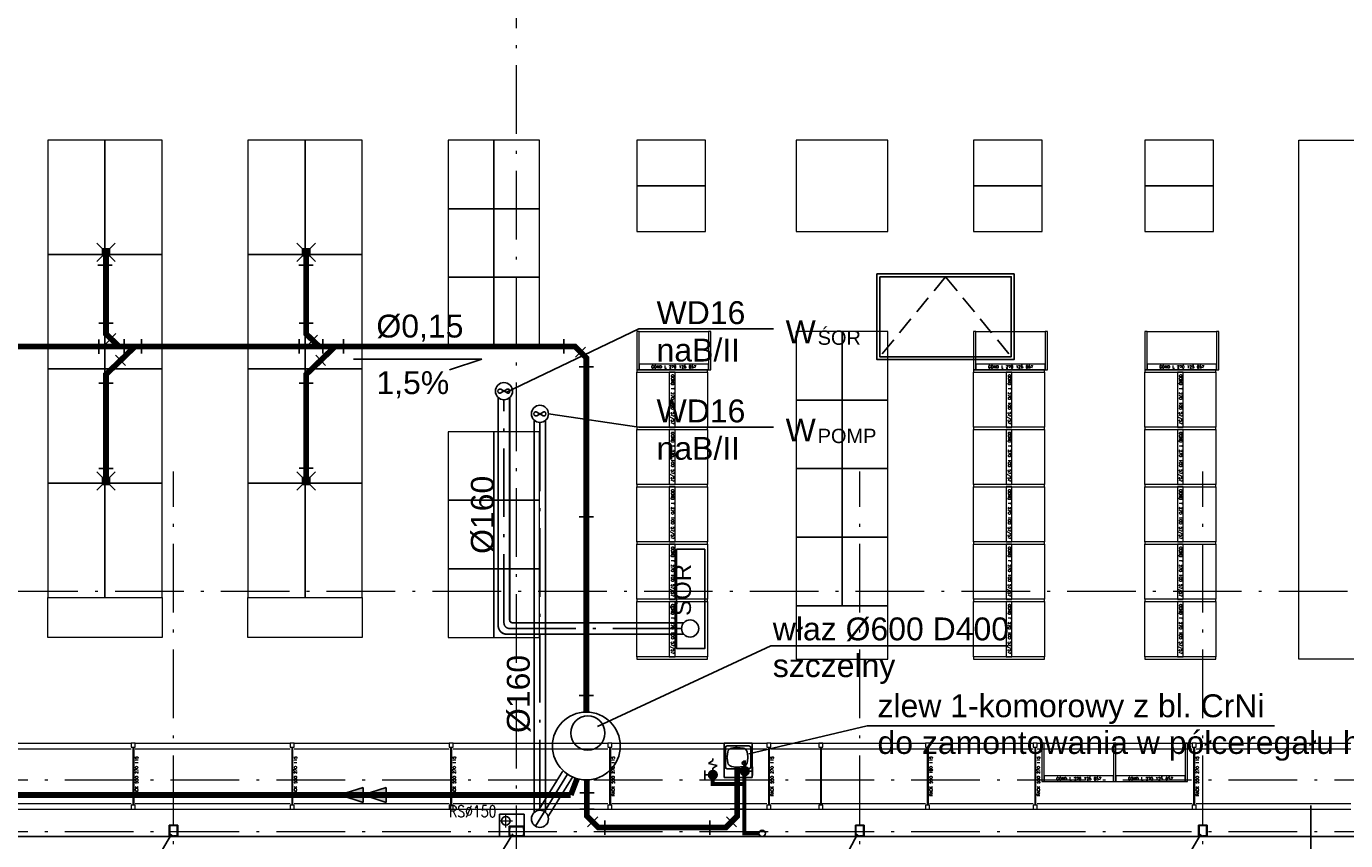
# Model space of a CAD drawing. Extents: x 153948 to 285449, y -89387 to -60195.
# Tile 30 of 108: x 256903 to 259210, y -85696 to -84272. Entities that reach past the tile are written whole.
import ezdxf
from ezdxf.enums import TextEntityAlignment as Align

# ---------------------------------------------------------------- set-up
doc = ezdxf.new("R2010")
doc.units = 0
doc.header["$LTSCALE"] = 100
doc.header["$MEASUREMENT"] = 0
doc.linetypes.add('ACAD_ISO10W100', pattern=[18.5, 12, -3, 0.5, -3])
doc.linetypes.add('HIDDEN2', pattern=[4.7625, 3.175, -1.5875])
doc.layers.get('0').update_dxf_attribs({"linetype": 'CONTINUOUS'})
for name, color, linetype in [('1', 2, 'CONTINUOUS'), ('_INST OPIS', 7, 'CONTINUOUS'), ('_INST WODA', 4, 'CONTINUOUS'), ('_PROJ KS', 33, 'CONTINUOUS'), ('A-ARM', 2, 'CONTINUOUS'), ('K-STA', 2, 'CONTINUOUS'), ('kanalizacja', 6, 'CONTINUOUS'), ('KRATKI', 33, 'CONTINUOUS'), ('R-----OP', 2, 'CONTINUOUS'), ('RYNNY', 2, 'CONTINUOUS'), ('SCIANY-GK', 11, 'CONTINUOUS'), ('TEXT', 11, 'CONTINUOUS'), ('WENTYLACJA', 41, 'CONTINUOUS'), ('ŚWIETLIK', 2, 'CONTINUOUS')]:
    doc.layers.add(name, color=color, linetype=linetype)
for name, color, linetype, lineweight in [('OSIE', 8, 'ACAD_ISO10W100', 15), ('PANELE', 3, 'CONTINUOUS', 25), ('RAK 140', 7, 'CONTINUOUS', 13), ('RS REGAŁY', 7, 'CONTINUOUS', 13)]:
    doc.layers.add(name, color=color, linetype=linetype, lineweight=lineweight)
doc.styles.add('DYBY-NORMALNY-0-8-N', font='ROMANS.SHX', dxfattribs={"width": 0.8})
doc.styles.add('instalacje', font='arial.ttf', dxfattribs={"height": 40})
doc.styles.get("Standard").update_dxf_attribs({"font": 'txt.shx'})

# ---------------------------------------------------------------- blocks, each defined once
blk = doc.blocks.new('SC260X2')
at = {"layer": '1'}
for points in [[(-13, 9), (-13, 0), (-12.4, 0), (-12.1, 7, -0.401015), (-11.1, 7.9), (11.1, 7.9, -0.401015), (12.1, 7), (12.4, 0), (13, 0), (13, 9)], [(-13, -9), (-13, 0), (-12.4, 0), (-12.1, -7, 0.401015), (-11.1, -7.9), (11.1, -7.9, 0.401015), (12.1, -7), (12.4, 0), (13, 0), (13, -9)]]:
    blk.add_lwpolyline(points, format="xyb", close=True, dxfattribs=at)
blk = doc.blocks.new('SC200X2')
at = {"layer": '1'}
for points in [[(-10, 7.5), (-10, 0), (-9.7, 0, 0.391021), (-9.1, 0.6), (-8.7, 5.6, -0.391021), (-7.6, 6.6), (7.6, 6.6, -0.391021), (8.7, 5.6), (9.1, 0.6, 0.391021), (9.7, 0), (10, 0), (10, 7.5)], [(-10, -7.5), (-10, 0), (-9.7, 0, -0.391021), (-9.1, -0.6), (-8.7, -5.6, 0.391021), (-7.6, -6.6), (7.6, -6.6, 0.391021), (8.7, -5.6), (9.1, -0.6, -0.391021), (9.7, 0), (10, 0), (10, -7.5)]]:
    blk.add_lwpolyline(points, format="xyb", close=True, dxfattribs=at)
blk = doc.blocks.new('Wpust_kr')
for p, q in [((0, 12.5), (-10, 22.5)), ((0, 0), (-10, -10)), ((0, 0), (0, 12.5)), ((0, 12.5), (12.5, 12.5)), ((0, 10), (12.5, 10)), ((0, 7.5), (12.5, 7.5)), ((0, 5), (12.5, 5)), ((0, 2.5), (12.5, 2.5)), ((12.5, 0), (0, 0)), ((12.5, 12.5), (22.5, 22.5)), ((12.5, 12.5), (12.5, 0)), ((12.5, 0), (22.5, -10))]:
    blk.add_line(p, q)
blk = doc.blocks.new('ZLEW')
at = {"layer": 'A-ARM'}
for p, q in [((0, 49.1), (0, 0)), ((60, 49.1), (0, 49.1)), ((18.5, 46.6), (52.5, 46.6)), ((60, 0), (60, 49.1)), ((15.5, 43.6), (15.5, 5.5)), ((18.3, 29), (19.5, 36.1)), ((19.5, 15.3), (18.3, 26.1)), ((26, 42.6), (34.2, 43.9)), ((36.8, 43.9), (45, 42.6)), ((51.5, 36.1), (52.7, 29)), ((52.7, 26.1), (51.5, 15.3)), ((55.5, 43.6), (55.5, 5.5)), ((0, 0), (60, 0)), ((18.5, 2.5), (52.5, 2.5)), ((34.2, 7.5), (26, 8.8)), ((45, 8.8), (36.8, 7.5))]:
    blk.add_line(p, q, dxfattribs=at)
for centre, radius in [((10, 13.1), 1.5), ((25.5, 14.8), 2.5)]:
    blk.add_circle(centre, radius, dxfattribs=at)
for centre, radius, start, end in [((18.5, 43.6), 3, 90, 180), ((52.5, 43.6), 3, 0, 90), ((26.1, 27.5), 8, 169.6952, 190.3048), ((27.4, 34.7), 8, 99.4623, 169.6952), ((35.5, 36), 8, 80.5377, 99.4623), ((43.6, 34.7), 8, 10.3048, 80.5377), ((44.9, 27.5), 8, 349.6952, 10.3048), ((18.5, 5.5), 3, 180, 270), ((27.4, 16.7), 8, 190.3048, 260.5377), ((35.5, 15.4), 8, 260.5377, 279.4623), ((43.6, 16.7), 8, 279.4623, 349.6952), ((52.5, 5.5), 3, 270, 0)]:
    blk.add_arc(centre, radius, start, end, dxfattribs=at)
blk = doc.blocks.new('A$C67367134')
at = {"layer": '_INST WODA', "ltscale": 0.1}
for p, q in [((-7.5, 27.3), (0, 32.6)), ((7.7, 24), (-7.5, 27.3)), ((0, 32.6), (0, 36.3)), ((0, 19.3), (7.7, 24)), ((-13.8, 15.2), (-13.8, 0)), ((-13.8, 7.6), (-7.6, 7.6)), ((0, 15.2), (0, 19.3))]:
    blk.add_line(p, q, dxfattribs=at)
blk.add_circle((0, 7.6), 7.58, dxfattribs=at)
blk = doc.blocks.new('A$C1D1C4443')
at = {"layer": '_INST WODA', "ltscale": 0.1}
blk.add_hatch(color=256, dxfattribs=at).paths.add_polyline_path([(7.6, 0, 1), (-7.6, 0, 1)])
blk.add_blockref('A$C67367134', (0, -7.6), dxfattribs=at)
blk = doc.blocks.new('GOND T 270 100 57_57')
at = {"color": 5}
for points in [[(0, 0), (4, 0), (4, 124), (0, 124)], [(4, 124), (100.4, 124), (100.4, 67), (4, 67)], [(4, 57), (100.4, 57), (100.4, 67), (4, 67)], [(4, 57), (100.4, 57), (100.4, 0), (4, 0)]]:
    blk.add_lwpolyline(points, close=True, dxfattribs=at)
at = {"color": 5, "insert": (52.2, 62), "char_height": 5, "width": 96.4, "attachment_point": 5}
blk.add_mtext('GOND T 270 100 57/57', dxfattribs=at)
blk = doc.blocks.new('NOGA GOND T 270 004 57_57')
at = {"color": 5}
blk.add_lwpolyline([(0, 0), (4, 0), (4, 124), (0, 124)], close=True, dxfattribs=at)
blk = doc.blocks.new('GOND L 270 125 057')
at = {"color": 5}
for points in [[(0, 0), (4, 0), (4, 67), (0, 67)], [(4, 67), (125.4, 67), (125.4, 10), (4, 10)], [(4, 0), (125.4, 0), (125.4, 10), (4, 10)]]:
    blk.add_lwpolyline(points, close=True, dxfattribs=at)
at = {"color": 5, "insert": (64.7, 5), "char_height": 5, "width": 121.4, "attachment_point": 5}
blk.add_mtext('GOND L 270 125 057', dxfattribs=at)
blk = doc.blocks.new('NOGA GOND L 270 004 057')
at = {"color": 5}
blk.add_lwpolyline([(0, 0), (4, 0), (4, 67), (0, 67)], close=True, dxfattribs=at)
blk = doc.blocks.new('RACK 550 270 115')
at = {"color": 6}
for p, q in [((2.75, 108), (2.75, 7)), ((4.25, 108), (4.25, 7)), ((7, 115), (277.8, 115)), ((7, 105.5), (277.8, 105.5)), ((7, 9.5), (277.8, 9.5)), ((7, 0), (277.8, 0))]:
    blk.add_line(p, q, dxfattribs=at)
for points in [[(0, 108), (7, 108), (7, 115), (0, 115)], [(0, 0), (7, 0), (7, 7), (0, 7)]]:
    blk.add_lwpolyline(points, close=True, dxfattribs=at)
at = {"color": 6, "insert": (9.25, 57.5), "char_height": 5, "width": 101, "attachment_point": 5, "rotation": 90}
blk.add_mtext('RACK 550 270 115', dxfattribs=at)
blk = doc.blocks.new('NOGA RACK 270 007 115')
at = {"color": 5}
for p, q in [((2.75, 108), (2.75, 7)), ((4.25, 108), (4.25, 7))]:
    blk.add_line(p, q, dxfattribs=at)
for points in [[(0, 108), (7, 108), (7, 115), (0, 115)], [(0, 0), (7, 0), (7, 7), (0, 7)]]:
    blk.add_lwpolyline(points, close=True, dxfattribs=at)
blk = doc.blocks.new('RACK 550 180 115')
at = {"color": 6}
for p, q in [((2.75, 108), (2.75, 7)), ((4.25, 108), (4.25, 7)), ((7, 115), (187.8, 115)), ((7, 105.5), (187.8, 105.5)), ((7, 9.5), (187.8, 9.5)), ((7, 0), (187.8, 0))]:
    blk.add_line(p, q, dxfattribs=at)
for points in [[(0, 108), (7, 108), (7, 115), (0, 115)], [(0, 0), (7, 0), (7, 7), (0, 7)]]:
    blk.add_lwpolyline(points, close=True, dxfattribs=at)
at = {"color": 6, "insert": (9.25, 57.5), "char_height": 5, "width": 101, "attachment_point": 5, "rotation": 90}
blk.add_mtext('RACK 550 180 115', dxfattribs=at)

msp = doc.modelspace()

# ---------------------------------------------------------------- hatches: boundary and pattern name
at = {"layer": '_INST WODA', "ltscale": 0.1}
msp.add_hatch(color=256, dxfattribs=at).paths.add_polyline_path([(258151.62, -85574.1, -1), (258166.79, -85574.1, -1)])
at = {"layer": '_PROJ KS', "ltscale": 0.1}
for points in [[(257491.91, -85602.97), (257491.91, -85628.95), (257451.29, -85615.96)], [(257532.53, -85602.97), (257532.53, -85628.95), (257491.91, -85615.96)]]:
    msp.add_hatch(color=256, dxfattribs=at).paths.add_polyline_path(points)

# ---------------------------------------------------------------- linework, layer by layer
at = {"layer": '_INST OPIS', "ltscale": 0.1}
for p, q in [((257974.17, -84800.69), (257741.27, -84912.21)), ((258209.85, -84800.69), (257974.17, -84800.69)), ((257475.22, -84853.89), (257699.4, -84853.89)), ((257699.4, -84853.89), (257642.72, -84872.49)), ((257974.17, -84972.55), (257816.1, -84949.4)), ((258209.85, -84972.55), (257974.17, -84972.55)), ((258205.18, -85355.02), (257901.85, -85496.02)), ((258619.87, -85355.02), (258205.18, -85355.02)), ((258373.35, -85495.16), (258166.28, -85543.86)), ((259085.89, -85495.16), (258373.35, -85495.16))]:
    msp.add_line(p, q, dxfattribs=at)
at = {"layer": '_INST WODA', "ltscale": 0.1}
for p, q in [((258173, -85574.1), (258166.79, -85574.1)), ((258173, -85566.52), (258173, -85581.68))]:
    msp.add_line(p, q, dxfattribs=at)
for points, const_width in [([(258159.2, -85566.52), (258159.2, -85555.27)], 5), ([(258103.41, -85588.21), (258103.41, -85596.74), (258158.54, -85596.74), (258158.54, -85682.97), (258184.13, -85682.97)], 7), ([(258158.54, -85596.74), (258158.54, -85570.09)], 7)]:
    msp.add_lwpolyline(points, dxfattribs=dict(at, const_width=const_width))
for centre, radius in [((258159.2, -85574.1), 7.58), ((258189.71, -85682.97), 5.57)]:
    msp.add_circle(centre, radius, dxfattribs=at)
at = {"layer": '_PROJ KS', "color": 7, "ltscale": 0.1}
for p, q in [((257052.86, -84689.29), (257027.95, -84689.29)), ((257404.69, -84689.29), (257379.78, -84689.29)), ((257054.76, -84790.45), (257029.86, -84790.45)), ((257404.76, -84790.45), (257379.86, -84790.45)), ((257029.9, -84819.5), (257029.9, -84844.41)), ((257059.35, -84808.69), (257042.07, -84826.63)), ((257074.3, -84818.99), (257074.3, -84843.9)), ((257104.41, -84818.99), (257104.41, -84843.9)), ((257380.26, -84818.99), (257380.26, -84843.9)), ((257412.31, -84811.54), (257395.04, -84829.48)), ((257421.42, -84818.99), (257421.42, -84843.9)), ((257457.74, -84818.99), (257457.74, -84843.9)), ((257842.97, -84818.99), (257842.97, -84843.9)), ((257059.07, -84846.92), (257076.34, -84864.86)), ((257409.07, -84846.92), (257426.34, -84864.86)), ((257881.05, -84832.64), (257863.44, -84850.25)), ((257894.7, -84867.04), (257869.79, -84867.04)), ((257054.76, -84895.47), (257029.86, -84895.47)), ((257404.76, -84895.59), (257379.86, -84895.59)), ((257054.76, -85044.7), (257029.86, -85044.7)), ((257404.76, -85044.59), (257379.86, -85044.59)), ((257894.7, -85129.2), (257869.79, -85129.2)), ((257894.7, -85441.91), (257869.79, -85441.91)), ((258158.5, -85585.59), (258133.59, -85585.59)), ((257895.78, -85612.43), (257870.88, -85612.43)), ((257895.78, -85640.59), (257870.88, -85640.59)), ((257902.14, -85654.26), (257884.52, -85671.87)), ((258127.24, -85654.26), (258144.85, -85671.87)), ((258158.5, -85640.59), (258133.59, -85640.59)), ((257914.59, -85660.61), (257914.59, -85685.52)), ((258098.32, -85660.61), (258098.32, -85685.52))]:
    msp.add_line(p, q, dxfattribs=at)
at = {"layer": '_PROJ KS', "ltscale": 0.1}
for p, q in [((257451.29, -85615.96), (257491.91, -85602.97)), ((257491.91, -85602.97), (257491.91, -85628.95)), ((257491.91, -85615.96), (257532.53, -85602.97)), ((257532.53, -85602.97), (257532.53, -85628.95)), ((257451.29, -85615.96), (257491.91, -85628.95)), ((257491.91, -85615.96), (257532.53, -85628.95))]:
    msp.add_line(p, q, dxfattribs=at)
at = {"layer": '_PROJ KS', "ltscale": 0.1, "const_width": 10}
for points in [[(257042.31, -84673.04), (257042.31, -84809.57), (257065.04, -84831.45)], [(257392.31, -84673.04), (257392.31, -84809.57), (257415.04, -84831.45)], [(256003.86, -85672.41), (256003.86, -84851.45), (256023.86, -84831.45), (257862.25, -84831.45), (257882.25, -84851.45), (257882.25, -85470.92)], [(257042.31, -85060.54), (257042.31, -84880.34), (257093.1, -84831.45)], [(257392.31, -85060.54), (257392.31, -84880.34), (257443.1, -84831.45)], [(257855.09, -85615.96), (253113.93, -85615.96), (253113.93, -85265.07)], [(258146.05, -85567.33), (258146.05, -85653.06), (258126.05, -85673.06), (257903.33, -85673.06), (257883.33, -85653.06), (257883.33, -85589.55)], [(257866.15, -85587.32), (257855.09, -85615.96)]]:
    msp.add_lwpolyline(points, dxfattribs=at)
at = {"layer": '_PROJ KS', "ltscale": 0.1}
for centre, radius in [((257882.25, -85530.23), 59.31), ((257884.88, -85507.68), 30)]:
    msp.add_circle(centre, radius, dxfattribs=at)
at = {"layer": 'kanalizacja'}
msp.add_lwpolyline([(258040.15, -85186.04), (258089.43, -85186.04), (258089.43, -85359.81), (258040.15, -85359.81)], close=True, dxfattribs=at)
at = {"layer": 'OSIE', "ltscale": 0.1}
for p, q in [((257760.4, -86679.55), (257760.4, -73374.65)), ((257160.4, -86036.78), (257160.4, -85049.97)), ((258360.4, -86036.78), (258360.4, -85049.97)), ((258960.4, -86036.78), (258960.4, -85049.97)), ((248363.17, -85259.55), (263229.19, -85259.55)), ((247720.4, -85589.55), (263229.19, -85589.55)), ((257741.54, -85672.89), (257741.54, -85650.09)), ((257752.94, -85661.49), (257730.15, -85661.49)), ((247720.4, -85679.55), (263229.19, -85679.55))]:
    msp.add_line(p, q, dxfattribs=at)
at = {"layer": 'PANELE', "ltscale": 0.5}
msp.add_line((260290.4, -85688.55), (255925.4, -85688.55), dxfattribs=at)
at = {"layer": 'R-----OP'}
msp.add_line((259149.09, -85634.14), (259149.09, -85745.87), dxfattribs=at)
at = {"layer": 'RAK 140'}
for points in [[(257040.4, -84670.55), (257040.4, -84470.55), (256940.4, -84470.55), (256940.4, -84670.55)], [(257140.4, -84670.55), (257140.4, -84470.55), (257040.4, -84470.55), (257040.4, -84670.55)], [(257390.4, -84670.55), (257390.4, -84470.55), (257290.4, -84470.55), (257290.4, -84670.55)], [(257490.4, -84670.55), (257490.4, -84470.55), (257390.4, -84470.55), (257390.4, -84670.55)], [(257640.4, -84470.55), (257640.4, -84590.55), (257720.4, -84590.55), (257720.4, -84470.55)], [(257720.4, -84470.55), (257720.4, -84590.55), (257800.4, -84590.55), (257800.4, -84470.55)], [(257970.4, -84550.55), (258090.4, -84550.55), (258090.4, -84470.55), (257970.4, -84470.55)], [(258249.4, -84630.15), (258409.4, -84630.15), (258409.4, -84470.55), (258249.4, -84470.55)], [(258559.4, -84550.55), (258679.4, -84550.55), (258679.4, -84470.55), (258559.4, -84470.55)], [(258858.8, -84550.55), (258978.8, -84550.55), (258978.8, -84470.55), (258858.8, -84470.55)], [(259128.4, -84470.55), (259288.47, -84470.55), (259288.47, -85378.15), (259128.4, -85378.15)], [(257970.4, -84630.55), (258090.4, -84630.55), (258090.4, -84550.55), (257970.4, -84550.55)], [(258559.4, -84630.55), (258679.4, -84630.55), (258679.4, -84550.55), (258559.4, -84550.55)], [(258858.8, -84630.55), (258978.8, -84630.55), (258978.8, -84550.55), (258858.8, -84550.55)], [(257640.4, -84590.55), (257640.4, -84710.55), (257720.4, -84710.55), (257720.4, -84590.55)], [(257720.4, -84590.55), (257720.4, -84710.55), (257800.4, -84710.55), (257800.4, -84590.55)], [(257040.4, -84870.55), (257040.4, -84670.55), (256940.4, -84670.55), (256940.4, -84870.55)], [(257140.4, -84870.55), (257140.4, -84670.55), (257040.4, -84670.55), (257040.4, -84870.55)], [(257390.4, -84870.55), (257390.4, -84670.55), (257290.4, -84670.55), (257290.4, -84870.55)], [(257490.4, -84870.55), (257490.4, -84670.55), (257390.4, -84670.55), (257390.4, -84870.55)], [(257640.4, -84710.55), (257640.4, -84830.55), (257720.4, -84830.55), (257720.4, -84710.55)], [(257720.4, -84710.55), (257720.4, -84830.55), (257800.4, -84830.55), (257800.4, -84710.55)], [(258329.4, -84925.15), (258329.4, -84805.15), (258249.4, -84805.15), (258249.4, -84925.15)], [(258409.4, -84925.15), (258409.4, -84805.15), (258329.4, -84805.15), (258329.4, -84925.15)], [(257040.4, -85070.55), (257040.4, -84870.55), (256940.4, -84870.55), (256940.4, -85070.55)], [(257140.4, -85070.55), (257140.4, -84870.55), (257040.4, -84870.55), (257040.4, -85070.55)], [(257390.4, -85070.55), (257390.4, -84870.55), (257290.4, -84870.55), (257290.4, -85070.55)], [(257490.4, -85070.55), (257490.4, -84870.55), (257390.4, -84870.55), (257390.4, -85070.55)], [(258329.4, -85045.15), (258329.4, -84925.15), (258249.4, -84925.15), (258249.4, -85045.15)], [(258409.4, -85045.15), (258409.4, -84925.15), (258329.4, -84925.15), (258329.4, -85045.15)], [(257640.4, -84980.55), (257640.4, -85100.55), (257720.4, -85100.55), (257720.4, -84980.55)], [(257720.4, -84980.55), (257720.4, -85100.55), (257800.4, -85100.55), (257800.4, -84980.55)], [(258329.4, -85165.15), (258329.4, -85045.15), (258249.4, -85045.15), (258249.4, -85165.15)], [(258409.4, -85165.15), (258409.4, -85045.15), (258329.4, -85045.15), (258329.4, -85165.15)], [(257040.4, -85270.55), (257040.4, -85070.55), (256940.4, -85070.55), (256940.4, -85270.55)], [(257140.4, -85270.55), (257140.4, -85070.55), (257040.4, -85070.55), (257040.4, -85270.55)], [(257390.4, -85270.55), (257390.4, -85070.55), (257290.4, -85070.55), (257290.4, -85270.55)], [(257490.4, -85270.55), (257490.4, -85070.55), (257390.4, -85070.55), (257390.4, -85270.55)], [(257640.4, -85100.55), (257640.4, -85220.55), (257720.4, -85220.55), (257720.4, -85100.55)], [(257720.4, -85100.55), (257720.4, -85220.55), (257800.4, -85220.55), (257800.4, -85100.55)], [(258329.4, -85285.15), (258329.4, -85165.15), (258249.4, -85165.15), (258249.4, -85285.15)], [(258409.4, -85285.15), (258409.4, -85165.15), (258329.4, -85165.15), (258329.4, -85285.15)], [(257640.4, -85220.55), (257640.4, -85340.55), (257720.4, -85340.55), (257720.4, -85220.55)], [(257720.4, -85220.55), (257720.4, -85340.55), (257800.4, -85340.55), (257800.4, -85220.55)], [(256940.4, -85270.55), (257140.4, -85270.55), (257140.4, -85340.55), (256940.4, -85340.55)], [(257290.4, -85270.55), (257490.4, -85270.55), (257490.4, -85340.55), (257290.4, -85340.55)], [(258409.4, -85378.15), (258409.4, -85285.15), (258249.4, -85285.15), (258249.4, -85378.15)]]:
    msp.add_lwpolyline(points, close=True, dxfattribs=at)
at = {"layer": 'RYNNY', "ltscale": 0.1}
msp.add_circle((257741.54, -85661.13), 7.5, dxfattribs=at)
at = {"layer": 'SCIANY-GK', "ltscale": 0.1}
for p, q in [((257773.4, -85649.55), (257730.4, -85649.55)), ((257730.4, -85688.55), (257730.4, -85649.55)), ((257773.4, -85670.55), (257773.4, -85649.55))]:
    msp.add_line(p, q, dxfattribs=at)
at = {"layer": 'TEXT'}
for p, q in [((257093.03, -85792.74), (257156.65, -85684.55)), ((257686.99, -85792.74), (257753.86, -85684.05)), ((258298.55, -85792.74), (258356.65, -85684.55)), ((258893.03, -85792.74), (258956.65, -85684.55))]:
    msp.add_line(p, q, dxfattribs=at)
at = {"layer": 'WENTYLACJA', "ltscale": 0.1}
for p, q in [((257743.84, -84906.39), (257732.54, -84912.84)), ((257732.54, -84906.39), (257743.84, -84912.84)), ((257806.76, -84946.17), (257795.45, -84952.63)), ((257795.45, -84946.17), (257806.76, -84952.63))]:
    msp.add_line(p, q, dxfattribs=at)
at = {"layer": 'WENTYLACJA', "ltscale": 0.1, "const_width": 3}
for points in [[(258052.55, -85334.75), (257743.19, -85334.75, -0.4142136), (257728.19, -85319.75), (257728.19, -84920.79)], [(258052.55, -85314.75), (257753.19, -85314.75, -0.4142136), (257748.19, -85309.75), (257748.19, -84920.79)]]:
    msp.add_lwpolyline(points, format="xyb", dxfattribs=at)
at = {"layer": 'WENTYLACJA', "color": 7, "linetype": 'ACAD_ISO10W100', "ltscale": 0.1}
msp.add_lwpolyline([(258048.73, -85324.75), (257748.19, -85324.75, -0.4142136), (257738.19, -85314.75), (257738.19, -84924.61)], format="xyb", dxfattribs=at)
at = {"layer": 'WENTYLACJA', "ltscale": 0.1, "const_width": 3}
for points in [[(257791.1, -84960.58), (257791.1, -85646.58)], [(257811.1, -84960.58), (257811.1, -85646.58)], [(257840.93, -85574.38), (257798.48, -85642.99)], [(257857.94, -85584.9), (257815.49, -85653.51)]]:
    msp.add_lwpolyline(points, dxfattribs=at)
at = {"layer": 'WENTYLACJA', "color": 7, "linetype": 'ACAD_ISO10W100', "ltscale": 0.1}
for points in [[(257801.1, -84964.4), (257801.1, -85642.76)], [(257849.43, -85579.64), (257793.21, -85670.51)]]:
    msp.add_lwpolyline(points, dxfattribs=at)
at = {"layer": 'WENTYLACJA', "ltscale": 0.1}
for centre in [(257738.19, -84909.61), (257801.1, -84949.4), (258063.73, -85324.75), (257801.1, -85657.76)]:
    msp.add_circle(centre, 15, dxfattribs=at)
for centre, start, end in [((257731.13, -84909.61), 66.39253, 293.60747), ((257745.25, -84909.61), 246.39253, 113.60747), ((257794.04, -84949.4), 66.39253, 293.60747), ((257808.17, -84949.4), 246.39253, 113.60747)]:
    msp.add_arc(centre, 3.52, start, end, dxfattribs=at)
at = {"layer": 'ŚWIETLIK', "linetype": 'HIDDEN2', "ltscale": 0.1}
for q in [(258395.4, -84849.55), (258625.4, -84849.55)]:
    msp.add_line((258510.4, -84709.55), q, dxfattribs=at)
at = {"layer": 'ŚWIETLIK'}
for points in [[(258390.4, -84704.55), (258630.4, -84704.55), (258630.4, -84854.55), (258390.4, -84854.55)], [(258395.4, -84709.55), (258625.4, -84709.55), (258625.4, -84849.55), (258395.4, -84849.55)]]:
    msp.add_lwpolyline(points, close=True, dxfattribs=at)

# ---------------------------------------------------------------- block references
at = {"layer": '_INST WODA', "ltscale": 0.1}
msp.add_blockref('A$C1D1C4443', (258103.41, -85580.62), dxfattribs=at)
at = {"layer": 'A-ARM', "ltscale": 0.1, "rotation": 90}
msp.add_blockref('ZLEW', (258172.16, -85585.59), dxfattribs=at)
at = {"layer": 'K-STA', "ltscale": 0.5, "rotation": 270}
for p in [(257160.4, -85678.55), (258360.4, -85678.55), (258960.4, -85678.55)]:
    msp.add_blockref('SC200X2', p, dxfattribs=at)
at = {"layer": 'K-STA', "ltscale": 0.5}
msp.add_blockref('SC260X2', (257760.4, -85679.55), dxfattribs=at)
at = {"layer": 'kanalizacja', "rotation": 270}
for p in [(257036.06, -84660.54), (257386.06, -84660.54), (257036.06, -85060.54), (257386.06, -85060.54)]:
    msp.add_blockref('Wpust_kr', p, dxfattribs=at)
at = {"layer": 'KRATKI', "rotation": 270}
for p in [(257036.06, -84660.54), (257386.06, -84660.54), (257036.06, -85060.54), (257386.06, -85060.54)]:
    msp.add_blockref('Wpust_kr', p, dxfattribs=at)
at = {"layer": 'RS REGAŁY'}
for name, p in [('GOND L 270 125 057', (257970.4, -84872.15)), ('NOGA GOND L 270 004 057', (258095.8, -84872.15)), ('GOND L 270 125 057', (258559.4, -84872.15)), ('NOGA GOND L 270 004 057', (258684.8, -84872.15)), ('GOND L 270 125 057', (258858.8, -84872.15)), ('NOGA GOND L 270 004 057', (258984.2, -84872.15)), ('RACK 550 270 115', (256808.8, -85640.59)), ('RACK 550 270 115', (257086.6, -85640.59)), ('RACK 550 270 115', (257364.4, -85640.59)), ('RACK 550 270 115', (257642.2, -85640.59)), ('RACK 550 270 115', (257920, -85640.59)), ('RACK 550 270 115', (258197.8, -85640.59)), ('NOGA RACK 270 007 115', (258288.8, -85640.59)), ('RACK 550 180 115', (258475.6, -85640.59)), ('RACK 550 270 115', (258663.6, -85640.59)), ('GOND L 270 125 057', (258678.6, -85592.59)), ('GOND L 270 125 057', (258804, -85592.59)), ('NOGA GOND L 270 004 057', (258929.4, -85592.59)), ('RACK 550 270 115', (258941.4, -85640.59))]:
    msp.add_blockref(name, p, dxfattribs=at)
at = {"layer": 'RS REGAŁY', "rotation": 270}
for name, p in [('GOND T 270 100 57_57', (257970.4, -84872.15)), ('GOND T 270 100 57_57', (258559.4, -84872.15)), ('GOND T 270 100 57_57', (258858.8, -84872.15)), ('GOND T 270 100 57_57', (257970.4, -84972.55)), ('GOND T 270 100 57_57', (258559.4, -84972.55)), ('GOND T 270 100 57_57', (258858.8, -84972.55)), ('GOND T 270 100 57_57', (257970.4, -85072.95)), ('GOND T 270 100 57_57', (258559.4, -85072.95)), ('GOND T 270 100 57_57', (258858.8, -85072.95)), ('GOND T 270 100 57_57', (257970.4, -85173.35)), ('GOND T 270 100 57_57', (258559.4, -85173.35)), ('GOND T 270 100 57_57', (258858.8, -85173.35)), ('GOND T 270 100 57_57', (257970.4, -85273.75)), ('GOND T 270 100 57_57', (258559.4, -85273.75)), ('GOND T 270 100 57_57', (258858.8, -85273.75)), ('NOGA GOND T 270 004 57_57', (257970.4, -85374.15)), ('NOGA GOND T 270 004 57_57', (258559.4, -85374.15)), ('NOGA GOND T 270 004 57_57', (258858.8, -85374.15))]:
    msp.add_blockref(name, p, dxfattribs=at)

# ---------------------------------------------------------------- texts
at = {"layer": '_INST OPIS', "ltscale": 0.1, "style": 'instalacje'}
for s, height, p in [('WD16', 40, (258005.08, -84792.33)), ('%%C0,15 ', 40, (257515.19, -84815.84)), ('W', 40, (258230.77, -84825.78)), ('ŚOR', 25, (258286.75, -84828.57)), ('naB/II', 40, (258005.08, -84857.78)), ('1,5%%%', 40, (257515.19, -84914.77)), ('WD16', 40, (258005.08, -84964.18)), ('W', 40, (258230.77, -84997.64)), ('POMP', 25, (258286.75, -85000.42)), ('naB/II', 40, (258005.08, -85029.64)), ('właz %%C600 D400', 40, (258208.36, -85345.48)), ('szczelny', 40, (258208.36, -85409.74)), ('zlew 1-komorowy z bl. CrNi', 40, (258391.36, -85479.92)), ('do zamontowania w półceregału h=85cm', 40, (258391.36, -85544.17))]:
    msp.add_text(s, height=height, dxfattribs=at).set_placement(p)
for p in [(257720.4, -85194.33), (257783.32, -85507.66)]:
    msp.add_text('%%C160', height=40, rotation=90, dxfattribs=at).set_placement(p)
at = {"layer": 'kanalizacja', "insert": (258035.21, -85302.75), "char_height": 30, "width": 123.2315, "attachment_point": 1, "rotation": 90}
msp.add_mtext('{\\fArial|b0|i0|c238|p34;ŚOR}', dxfattribs=at)
at = {"layer": 'R-----OP', "color": 2, "style": 'DYBY-NORMALNY-0-8-N', "width": 0.8}
msp.add_text('RS%%c150', height=20, dxfattribs=at).set_placement((257683.57, -85644.58), align=Align.MIDDLE)

doc.saveas('drawing.dxf')
